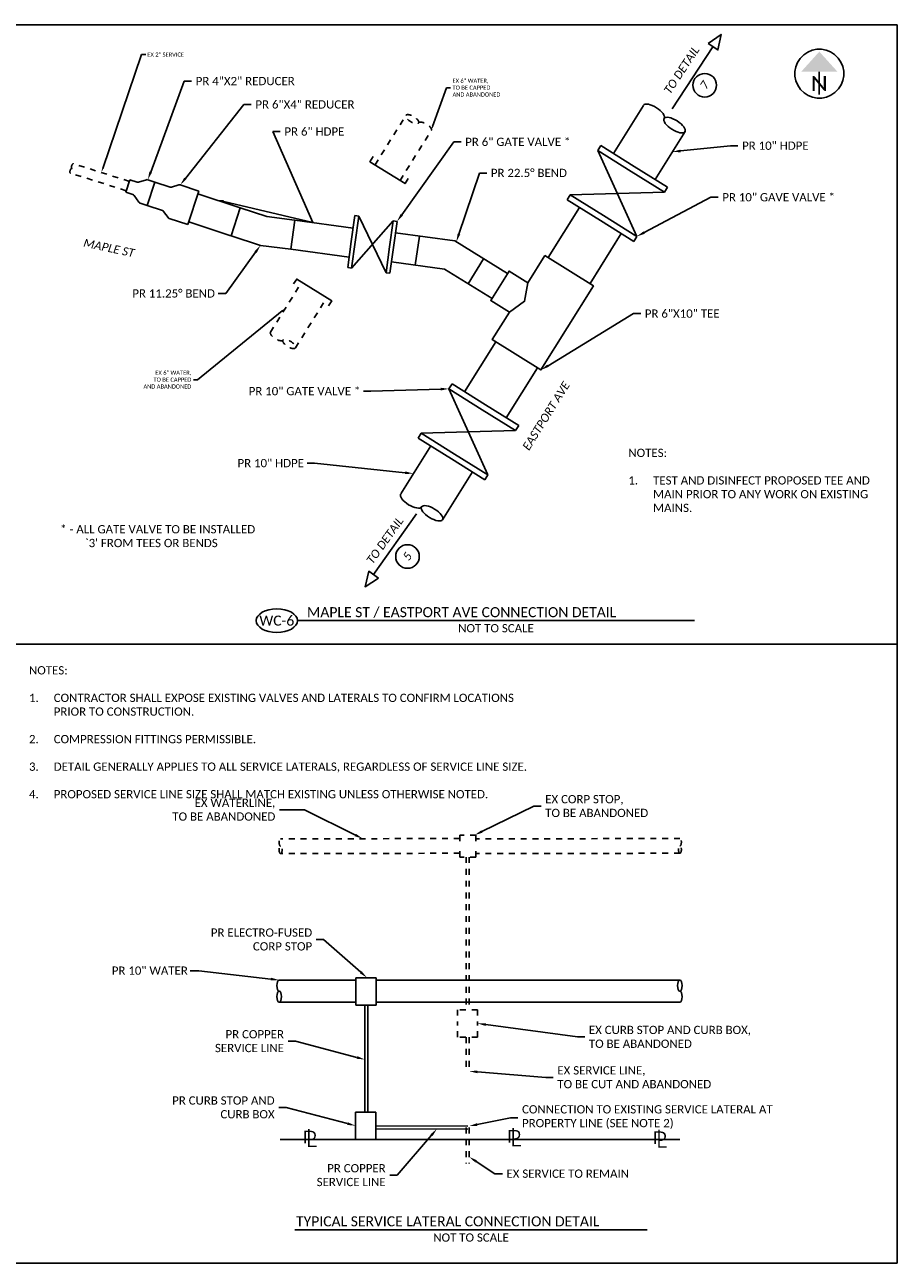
# Model space of a CAD drawing. Header units: feet. Extents: x 2205882 to 2207247, y 306378 to 307009.
# Tile 4 of 12: x 2207118 to 2207133, y 306936 to 306957. Entities that reach past the tile are written whole.
import ezdxf
from ezdxf import colors
from ezdxf.entities.mleader import LeaderData, LeaderLine
from ezdxf.enums import TextEntityAlignment as Align
from ezdxf.math import Vec2, Vec3

# ---------------------------------------------------------------- set-up
doc = ezdxf.new("R2010")
doc.units = ezdxf.units.FT
doc.header["$MEASUREMENT"] = 0
doc.linetypes.add('2', pattern=[0.1, 0.06, -0.04])
for name, color, linetype in [('DV_X_Property_Line', 7, 'Continuous'), ('SC_Scratch1', 7, 'Continuous'), ('SH_Border', 7, 'Continuous'), ('SH_Data', 7, 'Continuous'), ('SH_Text', 7, 'Continuous'), ('SH_TextM', 7, 'Continuous'), ('UT_P_Water_Cells', 133, 'Continuous'), ('UT_X_Water_Cells', 131, 'Continuous'), ('UT_X_Water_Service_Line', 131, '2')]:
    doc.layers.add(name, color=color, linetype=linetype)
doc.styles.add('Font 70-Main Title', font='calibri.ttf', dxfattribs={"width": 1.15, "height": 0.25})
doc.styles.add('Slanted-Normal', font='calibrii.ttf', dxfattribs={"height": 0.14})
doc.styles.add('Straight Normal (0.125) Font 30', font='calibri.ttf', dxfattribs={"height": 0.125})
doc.styles.add('Straight Normal (0.14) Font 30', font='calibri.ttf', dxfattribs={"height": 0.14})
doc.styles.add('Straight Sub-Title (0.17) Font 30', font='calibri.ttf', dxfattribs={"height": 0.17})
doc.styles.add('StraightNormal', font='calibri.ttf', dxfattribs={"height": 0.14})

# ---------------------------------------------------------------- blocks, each defined once
blk = doc.blocks.new('end')
at = {"color": 0, "linetype": 'ByBlock'}
blk.add_ellipse((0, 0.75), major_axis=(0, 0.25), ratio=0.401763, dxfattribs=at)
at = {"color": 0, "linetype": 'ByBlock', "extrusion": (0, 0, -1)}
blk.add_ellipse((0, 0.25), major_axis=(0, -0.25), ratio=0.401763, start_param=3.141593, end_param=6.283185, dxfattribs=at)
blk = doc.blocks.new('NARROW')
at = {"layer": 'SH_Data', "color": 7, "linetype": 'Continuous'}
blk.add_line((0, 0.033), (0, -0.354), dxfattribs=at)
blk.add_arc((0, 0), 0.415, 129.7798, 129.7633, dxfattribs=at)
blk.add_solid([(0, 0.374), (-0.308, 0.033), (0.308, 0.033)], dxfattribs=at)
at = {"layer": 'SH_Data', "color": 7, "linetype": 'Continuous', "style": 'Font 70-Main Title', "width": 1.15}
blk.add_text('N', height=0.25, dxfattribs=at).set_placement((-0.001, -0.166), align=Align.MIDDLE_CENTER)
blk = doc.blocks.new('A$C59855D8B')
at = {"layer": 'UT_P_Water_Cells'}
for points in [[(0.722, 0.245), (0.722, -0.728), (-0.96, -0.728), (-0.96, 0.245), (-0.414, 0.245), (-0.414, 0.618), (0.177, 0.618), (0.177, 0.245), (0.722, 0.245)], [(-0.414, 0.245), (-0.119, 0.126), (0.177, 0.245)]]:
    blk.add_lwpolyline(points, dxfattribs=at)
blk = doc.blocks.new('A$C7C301A5E')
for p, q in [((3.341, -1.126), (3.44, -1.126)), ((3.341, -1.126), (3.341, -1.793)), ((3.44, -2.46), (4.325, -1.126)), ((4.325, -2.46), (3.44, -1.126)), ((3.44, -1.126), (3.44, -1.793)), ((4.325, -1.126), (4.424, -1.126)), ((4.325, -1.126), (4.325, -1.793)), ((4.424, -1.126), (4.424, -1.793)), ((3.341, -2.46), (3.341, -1.793)), ((3.44, -2.46), (3.44, -1.793)), ((4.325, -2.46), (4.325, -1.793)), ((4.424, -2.46), (4.424, -1.793)), ((3.341, -2.46), (3.44, -2.46)), ((4.325, -2.46), (4.424, -2.46))]:
    blk.add_line(p, q)
blk = doc.blocks.new('pvcsch40-6x4red')
at = {"color": 0, "linetype": 'ByBlock'}
for p, q in [((0, 3.59), (0, -3.59)), ((0, 3.59), (3.99, 3.59)), ((4.28, 3.5), (5.52, 2.6)), ((5.81, 2.5), (9.06, 2.5)), ((9.06, 2.5), (9.06, -2.5)), ((5.81, -2.5), (9.06, -2.5)), ((0, -3.59), (3.99, -3.59)), ((4.28, -3.5), (5.52, -2.6))]:
    blk.add_line(p, q, dxfattribs=at)
for centre, start, end in [((3.99, 3.09), 53.8963, 90), ((5.81, 3), 233.8963, 270), ((5.81, -3), 90, 126.1037), ((3.99, -3.09), 270, 306.1037)]:
    blk.add_arc(centre, 0.5, start, end, dxfattribs=at)
blk = doc.blocks.new('pvcsch40-4x2red')
at = {"color": 0, "linetype": 'ByBlock'}
for p, q in [((0, 2.5), (0, -2.5)), ((0, 2.5), (1.53, 2.5)), ((1.82, 2.41), (3.18, 1.44)), ((3.47, 1.34), (5, 1.34)), ((5, -1.34), (5, 1.34)), ((0, -2.5), (1.53, -2.5)), ((1.82, -2.41), (3.18, -1.44)), ((3.47, -1.34), (5, -1.34))]:
    blk.add_line(p, q, dxfattribs=at)
for centre, start, end in [((1.53, 2), 54.4059, 90), ((3.47, 1.84), 234.4059, 270), ((1.53, -2), 270, 305.5941), ((3.47, -1.84), 90, 125.5941)]:
    blk.add_arc(centre, 0.5, start, end, dxfattribs=at)

msp = doc.modelspace()

# ---------------------------------------------------------------- linework, layer by layer
at = {"layer": 'DV_X_Property_Line'}
msp.add_line((2207122.715, 306938.145), (2207129.496, 306938.145), dxfattribs=at)
at = {"layer": 'SC_Scratch1'}
for points in [[(2207103.433, 306957.046), (2207133.183, 306957.046)], [(2207133.183, 306957.046), (2207133.183, 306936.046)], [(2207103.433, 306936.046), (2207133.183, 306936.046)]]:
    msp.add_lwpolyline(points, dxfattribs=at)
at = {"layer": 'SH_Border'}
for points in [[(2207123.008, 306946.942), (2207129.745, 306946.942)], [(2207103.433, 306946.546), (2207133.183, 306946.546)], [(2207103.433, 306946.546), (2207133.183, 306946.546)], [(2207122.966, 306936.612), (2207128.94, 306936.612)]]:
    msp.add_lwpolyline(points, dxfattribs=at)
msp.add_ellipse((2207122.658, 306946.942), major_axis=(0.35, 0), ratio=0.571429, dxfattribs=at)
at = {"layer": 'SH_Text'}
for points in [[(2207129.973, 306956.73), (2207130.14, 306956.62), (2207130.194, 306956.884)], [(2207124.382, 306947.665), (2207124.219, 306947.781), (2207124.155, 306947.518)]]:
    msp.add_lwpolyline(points, close=True, dxfattribs=at)
for points in [[(2207129.364, 306955.621), (2207130.057, 306956.675)], [(2207125.029, 306948.752), (2207124.3, 306947.723)]]:
    msp.add_lwpolyline(points, dxfattribs=at)
for centre in [(2207129.917, 306956.021), (2207124.875, 306948.03)]:
    msp.add_circle(centre, 0.2, dxfattribs=at)
at = {"layer": 'UT_P_Water_Cells'}
for p, q in [((2207128.368, 306954.865), (2207128.876, 306955.678)), ((2207129.075, 306954.424), (2207129.583, 306955.236)), ((2207122.039, 306953.943), (2207121.321, 306954.18)), ((2207122.49, 306953.793), (2207122.039, 306953.943)), ((2207127.264, 306953.099), (2207127.794, 306953.947)), ((2207121.881, 306953.468), (2207121.164, 306953.706)), ((2207122.959, 306953.735), (2207122.49, 306953.793)), ((2207123.953, 306953.599), (2207122.962, 306953.735)), ((2207122.38, 306953.303), (2207121.882, 306953.468)), ((2207125.676, 306953.381), (2207124.671, 306953.52)), ((2207127.971, 306952.657), (2207128.501, 306953.505)), ((2207122.898, 306953.239), (2207122.38, 306953.303)), ((2207123.885, 306953.103), (2207122.894, 306953.24)), ((2207126.572, 306952.829), (2207125.676, 306953.381)), ((2207125.503, 306952.901), (2207124.603, 306953.024)), ((2207126.309, 306952.403), (2207125.503, 306952.901)), ((2207126.373, 306951.672), (2207125.843, 306950.824)), ((2207127.08, 306951.23), (2207126.55, 306950.382)), ((2207125.269, 306949.905), (2207124.761, 306949.093)), ((2207125.976, 306949.464), (2207125.468, 306948.651))]:
    msp.add_line(p, q, dxfattribs=at)
for points in [[(2207124.886, 306954.439), (2207124.833, 306954.354), (2207124.239, 306954.725), (2207124.292, 306954.81)], [(2207122.039, 306953.943), (2207121.882, 306953.468)], [(2207122.962, 306953.735), (2207122.894, 306953.24)], [(2207125.008, 306952.969), (2207125.076, 306953.464)], [(2207125.902, 306952.655), (2207126.164, 306953.08)], [(2207122.943, 306952.651), (2207122.996, 306952.735), (2207123.589, 306952.364), (2207123.536, 306952.28)]]:
    msp.add_lwpolyline(points, dxfattribs=at)
at = {"layer": 'UT_X_Water_Cells'}
for p, q in [((2207122.698, 306940.848), (2207124.001, 306940.847)), ((2207124.001, 306940.888), (2207124.001, 306940.655)), ((2207124.344, 306940.888), (2207124.001, 306940.888)), ((2207124.344, 306940.888), (2207124.344, 306940.655)), ((2207124.344, 306940.848), (2207129.498, 306940.847)), ((2207124.001, 306940.422), (2207124.001, 306940.655)), ((2207124.344, 306940.422), (2207124.344, 306940.655)), ((2207122.698, 306940.473), (2207124, 306940.472)), ((2207124.344, 306940.422), (2207124.001, 306940.422)), ((2207124.153, 306940.422), (2207124.153, 306938.61)), ((2207124.203, 306940.422), (2207124.203, 306938.61)), ((2207124.344, 306940.473), (2207129.498, 306940.472)), ((2207123.994, 306938.61), (2207123.994, 306938.378)), ((2207124.337, 306938.61), (2207123.994, 306938.61)), ((2207124.337, 306938.61), (2207124.337, 306938.378)), ((2207123.994, 306938.145), (2207123.994, 306938.378)), ((2207125.897, 306938.372), (2207124.337, 306938.378)), ((2207124.337, 306938.145), (2207124.337, 306938.378)), ((2207125.896, 306938.322), (2207124.337, 306938.328)), ((2207124.337, 306938.145), (2207123.994, 306938.145))]:
    msp.add_line(p, q, dxfattribs=at)
at = {"layer": 'UT_X_Water_Cells', "linetype": '2'}
for points in [[(2207124.324, 306954.672), (2207124.854, 306955.52)], [(2207124.748, 306954.407), (2207125.278, 306955.255)], [(2207120.157, 306954.391), (2207119.208, 306954.691)], [(2207120.104, 306954.232), (2207119.156, 306954.533)], [(2207122.551, 306951.834), (2207123.081, 306952.682)], [(2207122.975, 306951.569), (2207123.505, 306952.417)]]:
    msp.add_lwpolyline(points, dxfattribs=at)
at = {"layer": 'UT_X_Water_Service_Line'}
for p, q in [((2207125.762, 306943.248), (2207122.723, 306943.242)), ((2207125.762, 306943.305), (2207125.762, 306943.119)), ((2207126.037, 306943.305), (2207125.762, 306943.305)), ((2207129.496, 306943.248), (2207126.036, 306943.242)), ((2207126.037, 306943.305), (2207126.037, 306943.119)), ((2207125.762, 306942.998), (2207122.723, 306942.992)), ((2207125.762, 306942.933), (2207125.762, 306943.119)), ((2207126.037, 306942.933), (2207125.762, 306942.933)), ((2207125.871, 306942.933), (2207125.871, 306940.345)), ((2207125.921, 306942.933), (2207125.921, 306940.345)), ((2207129.496, 306942.998), (2207126.036, 306942.992)), ((2207126.037, 306942.933), (2207126.037, 306943.119)), ((2207125.721, 306940.345), (2207125.721, 306940.112)), ((2207126.064, 306940.345), (2207125.721, 306940.345)), ((2207126.064, 306940.345), (2207126.064, 306940.112)), ((2207125.721, 306939.879), (2207125.721, 306940.112)), ((2207126.064, 306939.879), (2207126.064, 306940.112)), ((2207126.064, 306939.879), (2207125.721, 306939.879)), ((2207125.871, 306939.879), (2207125.871, 306939.302)), ((2207125.921, 306939.879), (2207125.921, 306939.302)), ((2207125.871, 306938.347), (2207125.871, 306937.738)), ((2207125.921, 306938.347), (2207125.921, 306937.738))]:
    msp.add_line(p, q, dxfattribs=at)

# ---------------------------------------------------------------- block references
at = {"layer": 'SH_Text'}
msp.add_blockref('NARROW', (2207131.861, 306956.217), dxfattribs=at)
at = {"layer": 'UT_P_Water_Cells'}
for name, p, xscale, yscale, zscale, rotation in [('end', (2207128.878, 306955.681), -0.8332823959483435, 0.8332823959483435, 0.8332823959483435, 237.4457497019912), ('pvcsch40-4x2red', (2207120.526, 306954.181), 0.08333333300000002, 0.08333333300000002, 0.08333333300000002, 161.6692714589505), ('pvcsch40-6x4red', (2207121.243, 306953.943), 0.08333333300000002, 0.08333333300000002, 0.08333333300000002, 161.6692714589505), ('A$C7C301A5E', (2207121.552, 306952.49), -0.6666666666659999, 0.6666666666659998, 0.6666666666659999, 172.1701311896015), ('end', (2207124.759, 306949.089), 0.8332823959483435, 0.8332823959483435, 0.8332823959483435, 238.5542502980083)]:
    msp.add_blockref(name, p, dxfattribs=dict(at, xscale=xscale, yscale=yscale, zscale=zscale, rotation=rotation))
at = {"layer": 'UT_P_Water_Cells', "xscale": -1, "rotation": 58.00000000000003}
for p in [(2207128.972, 306958.428), (2207126.446, 306954.386)]:
    msp.add_blockref('A$C7C301A5E', p, dxfattribs=at)
at = {"layer": 'UT_P_Water_Cells', "rotation": 58}
msp.add_blockref('A$C59855D8B', (2207127.03, 306952.393), dxfattribs=at)
at = {"layer": 'UT_X_Water_Cells', "linetype": '2', "ltscale": 0.083333}
for p, xscale, yscale, zscale, rotation in [((2207125.278, 306955.255), 0.4999999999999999, 0.4999999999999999, 0.4999999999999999, 59.33558895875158), ((2207119.208, 306954.691), 0.1677132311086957, 0.1677132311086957, 0.1677132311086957, 161.8956590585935), ((2207122.551, 306951.834), 0.4999999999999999, 0.4999999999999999, 0.4999999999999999, 237.7243789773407)]:
    msp.add_blockref('end', p, dxfattribs=dict(at, xscale=xscale, yscale=yscale, zscale=zscale, rotation=rotation))
at = {"layer": 'UT_X_Water_Cells', "xscale": 0.3749973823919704, "yscale": 0.3749973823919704, "zscale": 0.3749973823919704, "rotation": 180}
msp.add_blockref('end', (2207122.698, 306940.848), dxfattribs=at)
at = {"layer": 'UT_X_Water_Cells', "xscale": 0.3749973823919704, "yscale": 0.3749973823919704, "zscale": 0.3749973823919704}
msp.add_blockref('end', (2207129.495, 306940.472), dxfattribs=at)
at = {"layer": 'UT_X_Water_Service_Line', "yscale": 0.25, "rotation": 180}
for p, xscale, zscale in [((2207122.723, 306943.242), 0.25, 0.2), ((2207129.496, 306943.248), -0.25, 0.25)]:
    msp.add_blockref('end', p, dxfattribs=dict(at, xscale=xscale, zscale=zscale))

# ---------------------------------------------------------------- texts
at = {"layer": 'SH_Border', "char_height": 0.14, "width": 2.9838, "attachment_point": 1, "style": 'Slanted-Normal'}
for s, insert, rotation in [('MAPLE ST', (2207119.397, 306953.423), 348), ('EASTPORT AVE', (2207126.816, 306949.89), 58)]:
    msp.add_mtext(s, dxfattribs=dict(at, insert=insert, rotation=rotation))
at = {"layer": 'SH_Text', "char_height": 0.14, "width": 1.05546, "attachment_point": 1, "style": 'Slanted-Normal'}
for s, insert, rotation in [('\\pxqc;TO DETAIL\\P\\P7', (2207129.176, 306955.877), 56.6962), ('\\pxqc;TO DETAIL\\P\\P5', (2207124.129, 306947.914), 54.5312)]:
    msp.add_mtext(s, dxfattribs=dict(at, insert=insert, rotation=rotation))
at = {"layer": 'SH_Text'}
for s, insert, char_height, width, attachment_point, style in [('NOTES:\\P\\P\\pxi-3,l3,t3;1.^ITEST AND DISINFECT PROPOSED TEE AND MAIN PRIOR TO ANY WORK ON EXISTING MAINS.', (2207128.621, 306949.32), 0.14, 4.28129, 4, 'Straight Normal (0.14) Font 30'), ("* - ALL GATE VALVE TO BE INSTALLED\\P\\pxi3;`3' FROM TEES OR BENDS", (2207118.983, 306948.562), 0.14, 4.12497, 1, 'Straight Normal (0.14) Font 30'), ('MAPLE ST / EASTPORT AVE CONNECTION DETAIL', (2207123.17, 306947.171), 0.17, 6.53199, 1, 'Straight Sub-Title (0.17) Font 30'), ('WC-6', (2207122.658, 306946.942), 0.17, 1.76346, 5, 'Straight Sub-Title (0.17) Font 30'), ('NOT TO SCALE', (2207126.376, 306946.884), 0.14, 6.35975, 2, 'Straight Normal (0.14) Font 30'), ('NOTES:\\P\\P\\pxi-3,l3,t3;1.^ICONTRACTOR SHALL EXPOSE EXISTING VALVES AND LATERALS TO CONFIRM LOCATIONS PRIOR TO CONSTRUCTION.\\P\\pi0,l0,tz;\\P\\pi-3,l3,t3;2.^ICOMPRESSION FITTINGS PERMISSIBLE.\\P\\pi0,l0,tz;\\P\\pi-3,l3,t3;3.^IDETAIL GENERALLY APPLIES TO ALL SERVICE LATERALS, REGARDLESS OF SERVICE LINE SIZE.\\P\\pi0,l0,tz;\\P\\pi-3,l3,t3;4.^IPROPOSED SERVICE LINE SIZE SHALL MATCH EXISTING UNLESS OTHERWISE NOTED.', (2207118.454, 306945.049), 0.14, 8.28927, 4, 'Straight Normal (0.14) Font 30'), ('{\\fISOCPEUR|b0|i0|c0|p34;⅊}', (2207123.218, 306938.296), 0.28, 2.05947, 2, 'Straight Normal (0.14) Font 30'), ('{\\fISOCPEUR|b0|i0|c0|p34;⅊}', (2207126.684, 306938.31), 0.28, 2.05947, 2, 'Straight Normal (0.14) Font 30'), ('{\\fISOCPEUR|b0|i0|c0|p34;⅊}', (2207129.156, 306938.284), 0.28, 2.05947, 2, 'Straight Normal (0.14) Font 30'), ('TYPICAL SERVICE LATERAL CONNECTION DETAIL', (2207122.984, 306936.842), 0.17, 6.53199, 1, 'Straight Sub-Title (0.17) Font 30'), ('NOT TO SCALE', (2207125.953, 306936.552), 0.14, 6.35975, 2, 'Straight Normal (0.14) Font 30')]:
    msp.add_mtext(s, dxfattribs=dict(at, insert=insert, char_height=char_height, width=width, attachment_point=attachment_point, style=style))

# ---------------------------------------------------------------- leaders
ml = msp.add_multileader_mtext('Standard', dxfattribs=at)
ml.set_content('PR 4"X2" REDUCER', color=256, style='StraightNormal')
ml.set_leader_properties(color=256, lineweight=-1)
ml.build(insert=Vec2(0, 0))
ml.multileader.update_dxf_attribs({"text_left_attachment_type": 2, "text_right_attachment_type": 2, "dogleg_length": 0.125, "arrow_head_size": 0.14})
ctx = ml.context
ctx.base_point, ctx.char_height, ctx.arrow_head_size, ctx.landing_gap_size, ctx.plane_origin = Vec3(2207121.212, 306956.09), 0.14, 0.14, 0.07, Vec3(2207122.285, 306954.651)
ctx.left_attachment, ctx.right_attachment = 2, 2
notes = []
notes.append((ctx, [(1, (1, 1, 0), (2207121.087, 306956.09), (1, 0), 0.125, [(0, [(2207120.47, 306954.418)], 0, [])])]))
ctx.mtext.insert, ctx.mtext.flow_direction = Vec3(2207121.282, 306956.162), 5
ml = msp.add_multileader_mtext('Standard', dxfattribs=at)
ml.set_content('PR 6"X4" REDUCER', color=256, style='StraightNormal')
ml.set_leader_properties(color=256, lineweight=-1)
ml.build(insert=Vec2(0, 0))
ml.multileader.update_dxf_attribs({"text_left_attachment_type": 2, "text_right_attachment_type": 2, "dogleg_length": 0.125, "arrow_head_size": 0.14})
ctx = ml.context
ctx.base_point, ctx.char_height, ctx.arrow_head_size, ctx.landing_gap_size, ctx.plane_origin = Vec3(2207122.225, 306955.695), 0.14, 0.14, 0.07, Vec3(2207122.706, 306954.498)
ctx.left_attachment, ctx.right_attachment = 2, 2
notes.append((ctx, [(1, (1, 1, 0), (2207122.1, 306955.695), (1, 0), 0.125, [(0, [(2207121.021, 306954.332)], 0, [])])]))
ctx.mtext.insert, ctx.mtext.flow_direction = Vec3(2207122.295, 306955.766), 5
ml = msp.add_multileader_mtext('Standard', dxfattribs=at)
ml.set_content('PR 6" HDPE', color=256, style='StraightNormal')
ml.set_leader_properties(color=256, lineweight=-1)
ml.build(insert=Vec2(0, 0))
ml.multileader.update_dxf_attribs({"text_left_attachment_type": 2, "text_right_attachment_type": 2, "dogleg_length": 0.125, "arrow_head_size": 0.14})
ctx = ml.context
ctx.base_point, ctx.char_height, ctx.arrow_head_size, ctx.landing_gap_size, ctx.plane_origin = Vec3(2207122.717, 306955.234), 0.14, 0.14, 0.07, Vec3(2207121.339, 306957.852)
ctx.left_attachment, ctx.right_attachment = 2, 2
notes.append((ctx, [(0, (1, 1, 0), (2207122.592, 306955.234), (1, 0), 0.125, [(1, [(2207121.621, 306954.081), (2207123.271, 306953.692)], 0, [])])]))
ctx.mtext.insert, ctx.mtext.flow_direction = Vec3(2207122.787, 306955.306), 5
ml = msp.add_multileader_mtext('Standard', dxfattribs=at)
ml.set_content('PR 6" GATE VALVE *', color=256, style='StraightNormal')
ml.set_leader_properties(color=256, lineweight=-1)
ml.build(insert=Vec2(0, 0))
ml.multileader.update_dxf_attribs({"text_left_attachment_type": 2, "text_right_attachment_type": 2, "dogleg_length": 0.125, "arrow_head_size": 0.14})
ctx = ml.context
ctx.base_point, ctx.char_height, ctx.arrow_head_size, ctx.landing_gap_size, ctx.plane_origin = Vec3(2207125.784, 306955.06), 0.14, 0.14, 0.07, Vec3(2207124.829, 306953.928)
ctx.left_attachment, ctx.right_attachment = 2, 2
notes.append((ctx, [(0, (1, 1, 0), (2207125.659, 306955.06), (1, 0), 0.125, [(0, [(2207124.698, 306953.712)], 0, [])])]))
ctx.mtext.insert, ctx.mtext.flow_direction = Vec3(2207125.854, 306955.131), 5
ml = msp.add_multileader_mtext('Standard', dxfattribs=at)
ml.set_content('PR 10" HDPE', color=256, style='StraightNormal')
ml.set_leader_properties(color=256, lineweight=-1)
ml.build(insert=Vec2(0, 0))
ml.multileader.update_dxf_attribs({"text_left_attachment_type": 2, "text_right_attachment_type": 2, "dogleg_length": 0.125, "arrow_head_size": 0.14})
ctx = ml.context
ctx.base_point, ctx.char_height, ctx.arrow_head_size, ctx.landing_gap_size, ctx.plane_origin = Vec3(2207130.481, 306954.994), 0.14, 0.14, 0.07, Vec3(2207129.367, 306954.892)
ctx.left_attachment, ctx.right_attachment = 2, 2
notes.append((ctx, [(0, (1, 1, 0), (2207130.356, 306954.994), (1, 0), 0.125, [(0, [(2207129.367, 306954.892)], 0, [])])]))
ctx.mtext.insert, ctx.mtext.flow_direction = Vec3(2207130.551, 306955.066), 5
ml = msp.add_multileader_mtext('Standard', dxfattribs=at)
ml.set_content('PR 22.5%%D BEND', color=256, style='StraightNormal')
ml.set_leader_properties(color=256, lineweight=-1)
ml.build(insert=Vec2(0, 0))
ml.multileader.update_dxf_attribs({"text_left_attachment_type": 2, "text_right_attachment_type": 2, "dogleg_length": 0.125, "arrow_head_size": 0.14})
ctx = ml.context
ctx.base_point, ctx.char_height, ctx.arrow_head_size, ctx.landing_gap_size, ctx.plane_origin = Vec3(2207126.219, 306954.532), 0.14, 0.14, 0.07, Vec3(2207125.703, 306953.365)
ctx.left_attachment, ctx.right_attachment = 2, 2
notes.append((ctx, [(0, (1, 1, 0), (2207126.094, 306954.532), (1, 0), 0.125, [(0, [(2207125.703, 306953.365)], 0, [])])]))
ctx.mtext.insert, ctx.mtext.flow_direction = Vec3(2207126.289, 306954.604), 5
ml = msp.add_multileader_mtext('Standard', dxfattribs=at)
ml.set_content('PR 10" GAVE VALVE *', color=256, style='StraightNormal')
ml.set_leader_properties(color=256, lineweight=-1)
ml.build(insert=Vec2(0, 0))
ml.multileader.update_dxf_attribs({"text_left_attachment_type": 2, "text_right_attachment_type": 2, "dogleg_length": 0.125, "arrow_head_size": 0.14})
ctx = ml.context
ctx.base_point, ctx.char_height, ctx.arrow_head_size, ctx.landing_gap_size, ctx.plane_origin = Vec3(2207130.145, 306954.121), 0.14, 0.14, 0.07, Vec3(2207128.597, 306953.827)
ctx.left_attachment, ctx.right_attachment = 2, 2
notes.append((ctx, [(0, (1, 1, 0), (2207130.02, 306954.121), (1, 0), 0.125, [(0, [(2207128.765, 306953.457)], 0, [])])]))
ctx.mtext.insert, ctx.mtext.flow_direction = Vec3(2207130.215, 306954.192), 5
ml = msp.add_multileader_mtext('Standard', dxfattribs=at)
ml.set_content('PR 11.25%%D BEND', color=256, style='StraightNormal')
ml.set_leader_properties(color=256, lineweight=-1)
ml.build(insert=Vec2(0, 0))
ml.multileader.update_dxf_attribs({"text_left_attachment_type": 2, "text_right_attachment_type": 2, "dogleg_length": 0.125, "arrow_head_size": 0.14})
ctx = ml.context
ctx.base_point, ctx.char_height, ctx.arrow_head_size, ctx.landing_gap_size, ctx.plane_origin = Vec3(2207120.137, 306952.49), 0.14, 0.14, 0.07, Vec3(2207122.246, 306954.055)
ctx.left_attachment, ctx.right_attachment = 2, 2
notes.append((ctx, [(1, (1, 1, 0), (2207121.791, 306952.49), (-1, 0), 0.125, [(0, [(2207122.38, 306953.303)], 0, [])])]))
ctx.mtext.insert, ctx.mtext.flow_direction = Vec3(2207120.207, 306952.561), 5
ml = msp.add_multileader_mtext('Standard', dxfattribs=at)
ml.set_content('PR 6"X10" TEE', color=256, style='StraightNormal')
ml.set_leader_properties(color=256, lineweight=-1)
ml.build(insert=Vec2(0, 0))
ml.multileader.update_dxf_attribs({"text_left_attachment_type": 2, "text_right_attachment_type": 2, "dogleg_length": 0.125, "arrow_head_size": 0.14})
ctx = ml.context
ctx.base_point, ctx.char_height, ctx.arrow_head_size, ctx.landing_gap_size, ctx.plane_origin = Vec3(2207128.831, 306952.148), 0.14, 0.14, 0.07, Vec3(2207127.526, 306951.812)
ctx.left_attachment, ctx.right_attachment = 2, 2
notes.append((ctx, [(0, (1, 1, 0), (2207128.706, 306952.148), (1, 0), 0.125, [(0, [(2207127.139, 306951.193)], 0, [])])]))
ctx.mtext.insert, ctx.mtext.flow_direction = Vec3(2207128.901, 306952.219), 5
ml = msp.add_multileader_mtext('Standard', dxfattribs=at)
ml.set_content('PR 10" GATE VALVE *', color=256, style='StraightNormal')
ml.set_leader_properties(color=256, lineweight=-1)
ml.build(insert=Vec2(0, 0))
ml.multileader.update_dxf_attribs({"text_left_attachment_type": 2, "text_right_attachment_type": 2, "dogleg_length": 0.125, "arrow_head_size": 0.14})
ctx = ml.context
ctx.base_point, ctx.char_height, ctx.arrow_head_size, ctx.landing_gap_size, ctx.plane_origin = Vec3(2207122.111, 306950.832), 0.14, 0.14, 0.07, Vec3(2207125.711, 306950.58)
ctx.left_attachment, ctx.right_attachment = 2, 2
notes.append((ctx, [(0, (1, 1, 0), (2207124.254, 306950.832), (-1, 0), 0.125, [(0, [(2207125.579, 306950.873)], 0, [])])]))
ctx.mtext.insert, ctx.mtext.flow_direction = Vec3(2207122.181, 306950.904), 5
ml = msp.add_multileader_mtext('Standard', dxfattribs=at)
ml.set_content('PR 10" HDPE', color=256, style='StraightNormal')
ml.set_leader_properties(color=256, lineweight=-1)
ml.build(insert=Vec2(0, 0))
ml.multileader.update_dxf_attribs({"text_left_attachment_type": 2, "text_right_attachment_type": 2, "dogleg_length": 0.125, "arrow_head_size": 0.14})
ctx = ml.context
ctx.base_point, ctx.char_height, ctx.arrow_head_size, ctx.landing_gap_size, ctx.plane_origin = Vec3(2207121.921, 306949.612), 0.14, 0.14, 0.07, Vec3(2207125.73, 306949.071)
ctx.left_attachment, ctx.right_attachment = 2, 2
notes.append((ctx, [(1, (1, 1, 0), (2207123.296, 306949.612), (-1, 0), 0.125, [(0, [(2207124.975, 306949.436)], 0, [])])]))
ctx.mtext.insert, ctx.mtext.flow_direction = Vec3(2207121.991, 306949.684), 5
ml = msp.add_multileader_mtext('Standard', dxfattribs=at)
ml.set_content('EX CORP STOP,\\PTO BE ABANDONED', color=256, style='Straight Normal (0.14) Font 30')
ml.set_leader_properties(color=256, lineweight=-1)
ml.build(insert=Vec2(0, 0))
ml.multileader.update_dxf_attribs({"text_left_attachment_type": 2, "text_right_attachment_type": 2, "dogleg_length": 0.125, "arrow_head_size": 0.14})
ctx = ml.context
ctx.base_point, ctx.char_height, ctx.arrow_head_size, ctx.landing_gap_size, ctx.plane_origin = Vec3(2207127.141, 306943.796), 0.14, 0.14, 0.07, Vec3(2207129.608, 306944.15)
ctx.left_attachment, ctx.right_attachment = 2, 2
notes.append((ctx, [(1, (1, 1, 0), (2207127.016, 306943.796), (1, 0), 0.125, [(0, [(2207126.012, 306943.305)], 0, [])])]))
ctx.mtext.insert, ctx.mtext.width, ctx.mtext.flow_direction = Vec3(2207127.211, 306943.985), 3.3221, 5
ml = msp.add_multileader_mtext('Standard', dxfattribs=at)
ml.set_content('\\pxqr,t12;EX WATERLINE,\\PTO BE ABANDONED', color=256, style='Straight Normal (0.14) Font 30')
ml.set_leader_properties(color=256, lineweight=-1)
ml.build(insert=Vec2(0, 0))
ml.multileader.update_dxf_attribs({"text_left_attachment_type": 2, "text_right_attachment_type": 2, "dogleg_length": 0.15, "arrow_head_size": 0.14})
ctx = ml.context
ctx.base_point, ctx.char_height, ctx.arrow_head_size, ctx.landing_gap_size, ctx.plane_origin = Vec3(2207120.808, 306943.736), 0.14, 0.14, 0.07, Vec3(2207122.572, 306944.705)
ctx.left_attachment, ctx.right_attachment, ctx.text_align_type = 2, 2, 2
notes.append((ctx, [(0, (1, 1, 0), (2207123.128, 306943.736), (-1, 0), 0.426, [(0, [(2207124.116, 306943.245)], 0, [])])]))
ctx.mtext.insert, ctx.mtext.width, ctx.mtext.alignment, ctx.mtext.flow_direction = Vec3(2207122.633, 306943.924), 2.00735, 3, 5
ml = msp.add_multileader_mtext('Standard', dxfattribs=at)
ml.set_content('\\pxt6;PR ELECTRO-FUSED\\PCORP STOP', color=256, style='Straight Normal (0.14) Font 30')
ml.set_leader_properties(color=256, lineweight=-1)
ml.build(insert=Vec2(0, 0))
ml.multileader.update_dxf_attribs({"text_left_attachment_type": 2, "text_right_attachment_type": 2, "dogleg_length": 0.125, "arrow_head_size": 0.14})
ctx = ml.context
ctx.base_point, ctx.char_height, ctx.arrow_head_size, ctx.landing_gap_size, ctx.plane_origin = Vec3(2207121.479, 306941.534), 0.14, 0.14, 0.07, Vec3(2207127.785, 306941.732)
ctx.left_attachment, ctx.right_attachment, ctx.text_align_type = 2, 2, 2
notes.append((ctx, [(0, (1, 1, 0), (2207123.453, 306941.534), (-1, 0), 0.125, [(0, [(2207124.188, 306940.888)], 0, [])])]))
ctx.mtext.insert, ctx.mtext.width, ctx.mtext.alignment, ctx.mtext.flow_direction = Vec3(2207123.258, 306941.723), 3.3221, 3, 5
ml = msp.add_multileader_mtext('Standard', dxfattribs=at)
ml.set_content('PR 10" WATER', color=256, style='Straight Normal (0.125) Font 30')
ml.set_leader_properties(color=9)
ml.build(insert=Vec2(0, 0))
ml.multileader.update_dxf_attribs({"text_left_attachment_type": 2, "text_right_attachment_type": 2, "dogleg_length": 0.15, "arrow_head_size": 0.14})
ctx = ml.context
ctx.base_point, ctx.char_height, ctx.arrow_head_size, ctx.landing_gap_size, ctx.plane_origin = Vec3(2207119.809, 306941.006), 0.14, 0.14, 0.05, Vec3(2207122.698, 306940.848)
ctx.left_attachment, ctx.right_attachment = 2, 2
notes.append((ctx, [(0, (1, 1, 0), (2207121.337, 306941.006), (-1, 0), 0.15, [(0, [(2207122.698, 306940.848)], 0, [])])]))
ctx.mtext.insert, ctx.mtext.flow_direction = Vec3(2207119.859, 306941.078), 5
ml = msp.add_multileader_mtext('Standard', dxfattribs=at)
ml.set_content('PR COPPER\\PSERVICE LINE', color=256, style='Straight Normal (0.14) Font 30')
ml.set_leader_properties(color=256, lineweight=-1)
ml.build(insert=Vec2(0, 0))
ml.multileader.update_dxf_attribs({"text_left_attachment_type": 2, "text_right_attachment_type": 2, "dogleg_length": 0.125, "arrow_head_size": 0.14})
ctx = ml.context
ctx.base_point, ctx.char_height, ctx.arrow_head_size, ctx.landing_gap_size, ctx.plane_origin = Vec3(2207121.546, 306939.81), 0.14, 0.14, 0.07, Vec3(2207122.385, 306938.974)
ctx.left_attachment, ctx.right_attachment, ctx.text_align_type = 2, 2, 2
notes.append((ctx, [(0, (1, 1, 0), (2207122.975, 306939.81), (-1, 0), 0.125, [(0, [(2207124.153, 306939.5)], 0, [])])]))
ctx.mtext.insert, ctx.mtext.width, ctx.mtext.alignment, ctx.mtext.flow_direction = Vec3(2207122.78, 306939.999), 2.23574, 3, 5
ml = msp.add_multileader_mtext('Standard', dxfattribs=at)
ml.set_content('EX CURB STOP AND CURB BOX,\\PTO BE ABANDONED', color=256, style='Straight Normal (0.14) Font 30')
ml.set_leader_properties(color=256, lineweight=-1)
ml.build(insert=Vec2(0, 0))
ml.multileader.update_dxf_attribs({"text_left_attachment_type": 2, "text_right_attachment_type": 2, "dogleg_length": 0.125, "arrow_head_size": 0.14})
ctx = ml.context
ctx.base_point, ctx.char_height, ctx.arrow_head_size, ctx.landing_gap_size, ctx.plane_origin = Vec3(2207127.882, 306939.883), 0.14, 0.14, 0.07, Vec3(2207130.525, 306939.832)
ctx.left_attachment, ctx.right_attachment = 2, 2
notes.append((ctx, [(1, (1, 1, 0), (2207127.757, 306939.883), (1, 0), 0.125, [(0, [(2207126.064, 306940.112)], 0, [])])]))
ctx.mtext.insert, ctx.mtext.width, ctx.mtext.flow_direction = Vec3(2207127.952, 306940.072), 3.3221, 5
ml = msp.add_multileader_mtext('Standard', dxfattribs=at)
ml.set_content('EX SERVICE LINE,\\PTO BE CUT AND ABANDONED', color=256, style='Straight Normal (0.14) Font 30')
ml.set_leader_properties(color=256, lineweight=-1)
ml.build(insert=Vec2(0, 0))
ml.multileader.update_dxf_attribs({"text_left_attachment_type": 2, "text_right_attachment_type": 2, "dogleg_length": 0.125, "arrow_head_size": 0.14})
ctx = ml.context
ctx.base_point, ctx.char_height, ctx.arrow_head_size, ctx.landing_gap_size, ctx.plane_origin = Vec3(2207127.347, 306939.198), 0.14, 0.14, 0.07, Vec3(2207129.99, 306939.249)
ctx.left_attachment, ctx.right_attachment = 2, 2
notes.append((ctx, [(1, (1, 1, 0), (2207127.222, 306939.198), (1, 0), 0.125, [(0, [(2207125.921, 306939.302)], 0, [])])]))
ctx.mtext.insert, ctx.mtext.width, ctx.mtext.flow_direction = Vec3(2207127.417, 306939.387), 3.3221, 5
ml = msp.add_multileader_mtext('Standard', dxfattribs=at)
ml.set_content('PR CURB STOP AND CURB BOX', color=256, style='Straight Normal (0.14) Font 30')
ml.set_leader_properties(color=256, lineweight=-1)
ml.build(insert=Vec2(0, 0))
ml.multileader.update_dxf_attribs({"text_left_attachment_type": 2, "text_right_attachment_type": 2, "dogleg_length": 0.125, "arrow_head_size": 0.14})
ctx = ml.context
ctx.base_point, ctx.char_height, ctx.arrow_head_size, ctx.landing_gap_size, ctx.plane_origin = Vec3(2207120.823, 306938.687), 0.14, 0.14, 0.07, Vec3(2207122.226, 306937.852)
ctx.left_attachment, ctx.right_attachment, ctx.text_align_type = 2, 2, 2
notes.append((ctx, [(0, (1, 1, 0), (2207122.816, 306938.687), (-1, 0), 0.125, [(0, [(2207123.994, 306938.378)], 0, [])])]))
ctx.mtext.insert, ctx.mtext.width, ctx.mtext.alignment, ctx.mtext.flow_direction = Vec3(2207122.621, 306938.876), 2.23574, 3, 5
ml = msp.add_multileader_mtext('Standard', dxfattribs=at)
ml.set_content('CONNECTION TO EXISTING SERVICE LATERAL AT PROPERTY LINE (SEE NOTE 2)', color=256, style='Straight Normal (0.14) Font 30')
ml.set_leader_properties(color=256, lineweight=-1)
ml.build(insert=Vec2(0, 0))
ml.multileader.update_dxf_attribs({"text_left_attachment_type": 2, "text_right_attachment_type": 2, "dogleg_length": 0.125, "arrow_head_size": 0.14})
ctx = ml.context
ctx.base_point, ctx.char_height, ctx.arrow_head_size, ctx.landing_gap_size, ctx.plane_origin = Vec3(2207126.748, 306938.513), 0.14, 0.14, 0.07, Vec3(2207128.962, 306937.929)
ctx.left_attachment, ctx.right_attachment = 2, 2
notes.append((ctx, [(1, (1, 1, 0), (2207126.623, 306938.513), (1, 0), 0.125, [(0, [(2207125.921, 306938.371)], 0, [])])]))
ctx.mtext.insert, ctx.mtext.width, ctx.mtext.flow_direction = Vec3(2207126.818, 306938.726), 4.75152, 5
ml = msp.add_multileader_mtext('Standard', dxfattribs=at)
ml.set_content('PR COPPER\\PSERVICE LINE', color=256, style='Straight Normal (0.14) Font 30')
ml.set_leader_properties(color=256, lineweight=-1)
ml.build(insert=Vec2(0, 0))
ml.multileader.update_dxf_attribs({"text_left_attachment_type": 2, "text_right_attachment_type": 2, "dogleg_length": 0.125, "arrow_head_size": 0.14})
ctx = ml.context
ctx.base_point, ctx.char_height, ctx.arrow_head_size, ctx.landing_gap_size, ctx.plane_origin = Vec3(2207123.271, 306937.538), 0.14, 0.14, 0.07, Vec3(2207124.11, 306936.702)
ctx.left_attachment, ctx.right_attachment, ctx.text_align_type = 2, 2, 2
notes.append((ctx, [(0, (1, 1, 0), (2207124.7, 306937.538), (-1, 0), 0.125, [(0, [(2207125.374, 306938.324)], 0, [])])]))
ctx.mtext.insert, ctx.mtext.width, ctx.mtext.alignment, ctx.mtext.flow_direction = Vec3(2207124.505, 306937.727), 2.83463, 3, 5
ml = msp.add_multileader_mtext('Standard', dxfattribs=at)
ml.set_content('EX SERVICE TO REMAIN', color=256, style='Straight Normal (0.14) Font 30')
ml.set_leader_properties(color=256, lineweight=-1)
ml.build(insert=Vec2(0, 0))
ml.multileader.update_dxf_attribs({"text_left_attachment_type": 2, "text_right_attachment_type": 2, "dogleg_length": 0.125, "arrow_head_size": 0.14})
ctx = ml.context
ctx.base_point, ctx.char_height, ctx.arrow_head_size, ctx.landing_gap_size, ctx.plane_origin = Vec3(2207126.484, 306937.564), 0.14, 0.14, 0.07, Vec3(2207128.842, 306936.802)
ctx.left_attachment, ctx.right_attachment = 2, 2
notes.append((ctx, [(1, (1, 1, 0), (2207126.359, 306937.564), (1, 0), 0.125, [(0, [(2207125.921, 306937.85)], 0, [])])]))
ctx.mtext.insert, ctx.mtext.width, ctx.mtext.flow_direction = Vec3(2207126.554, 306937.635), 3.3221, 5
at = {"layer": 'SH_TextM'}
ml = msp.add_multileader_mtext('Standard', dxfattribs=at)
ml.set_content('EX 2" SERVICE', color=256, style='StraightNormal')
ml.set_leader_properties(color=256, lineweight=-1)
ml.build(insert=Vec2(0, 0))
ml.multileader.update_dxf_attribs({"text_left_attachment_type": 2, "text_right_attachment_type": 2, "dogleg_length": 0.14, "arrow_head_size": 0.07, "scale": 0.5})
ctx = ml.context
ctx.base_point, ctx.scale, ctx.char_height, ctx.arrow_head_size, ctx.landing_gap_size, ctx.plane_origin = Vec3(2207120.435, 306956.54), 0.5, 0.07, 0.07, 0.035, Vec3(2207121.346, 306952.116)
ctx.left_attachment, ctx.right_attachment, ctx.text_align_type = 2, 2, 2
notes.append((ctx, [(1, (1, 1, 0), (2207120.365, 306956.54), (1, 0), 0.07, [(0, [(2207119.682, 306954.541)], 0, [])])]))
ctx.mtext.insert, ctx.mtext.alignment, ctx.mtext.flow_direction = Vec3(2207121.084, 306956.576), 3, 5
ml = msp.add_multileader_mtext('Standard', dxfattribs=at)
ml.set_content('EX 6" WATER,\\PTO BE CAPPED\\PAND ABANDONED', color=256, style='StraightNormal')
ml.set_leader_properties(color=256, lineweight=-1)
ml.build(insert=Vec2(0, 0))
ml.multileader.update_dxf_attribs({"text_left_attachment_type": 2, "text_right_attachment_type": 2, "dogleg_length": 0.14, "arrow_head_size": 0.07, "scale": 0.5})
ctx = ml.context
ctx.base_point, ctx.scale, ctx.char_height, ctx.arrow_head_size, ctx.landing_gap_size, ctx.plane_origin = Vec3(2207125.604, 306955.979), 0.5, 0.07, 0.07, 0.035, Vec3(2207124.562, 306955.052)
ctx.left_attachment, ctx.right_attachment = 2, 2
notes.append((ctx, [(1, (1, 1, 0), (2207125.534, 306955.979), (1, 0), 0.07, [(0, [(2207125.278, 306955.255)], 0, [])])]))
ctx.mtext.insert, ctx.mtext.flow_direction = Vec3(2207125.639, 306956.132), 5
ml = msp.add_multileader_mtext('Standard', dxfattribs=at)
ml.set_content('EX 6" WATER,\\PTO BE CAPPED\\PAND ABANDONED', color=256, style='StraightNormal')
ml.set_leader_properties(color=256, lineweight=-1)
ml.build(insert=Vec2(0, 0))
ml.multileader.update_dxf_attribs({"text_left_attachment_type": 2, "text_right_attachment_type": 2, "dogleg_length": 0.14, "arrow_head_size": 0.07, "scale": 0.5})
ctx = ml.context
ctx.base_point, ctx.scale, ctx.char_height, ctx.arrow_head_size, ctx.landing_gap_size, ctx.plane_origin = Vec3(2207120.36, 306951.028), 0.5, 0.07, 0.07, 0.035, Vec3(2207122.804, 306952.239)
ctx.left_attachment, ctx.right_attachment, ctx.text_align_type = 2, 2, 2
notes.append((ctx, [(0, (1, 1, 0), (2207121.313, 306951.028), (-1, 0), 0.07, [(0, [(2207122.804, 306952.239)], 0, [])])]))
ctx.mtext.insert, ctx.mtext.alignment, ctx.mtext.flow_direction = Vec3(2207121.208, 306951.181), 3, 5
for ctx, leaders in notes:
    for number, flags, end, landing, length, lines in leaders:
        leader = LeaderData()
        leader.index, (leader.has_last_leader_line, leader.has_dogleg_vector, leader.attachment_direction) = number, flags
        leader.last_leader_point, leader.dogleg_vector, leader.dogleg_length = Vec3(end), Vec3(landing), length
        for number, points, colour, breaks in lines:
            line = LeaderLine()
            line.index, line.vertices, line.color, line.breaks = number, Vec3.list(points), colors.encode_raw_color(colour), breaks
            leader.lines.append(line)
        ctx.leaders.append(leader)

doc.saveas('drawing.dxf')
